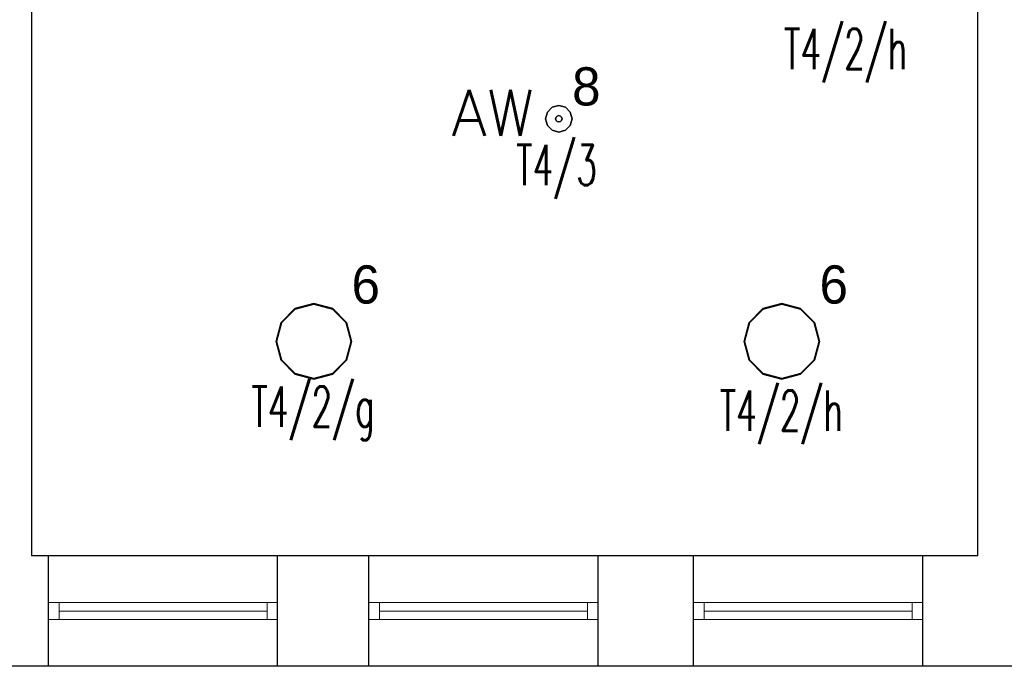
# Model space of a CAD drawing. Header units: millimetres. Extents: x 2260 to 32334, y -33324 to 11762.
# Tile 66 of 79: x 15226 to 15690, y 6196 to 6501. Entities that reach past the tile are written whole.
import ezdxf
from ezdxf.enums import TextEntityAlignment as Align

# ---------------------------------------------------------------- set-up
doc = ezdxf.new("R2010")
doc.units = ezdxf.units.MM
for name, color, linetype in [('DLX_BLD1_LUM', 142, 'Continuous'), ('DLX_BLD1_LUMKEY_IDX', 142, 'Continuous'), ('EL_OS_Adres_Opraw', 7, 'Continuous')]:
    doc.layers.add(name, color=color, linetype=linetype)
doc.layers.add('stolarka', color=3, linetype='Continuous', lineweight=9)
doc.layers.add('ściany nośne', color=1, linetype='Continuous', lineweight=25)
doc.styles.add('ADESK1', font='romans', dxfattribs={"oblique": 15})
doc.styles.add('KO', font='simplex.shx')
doc.styles.add('TableTextStyle', font='txt')

msp = doc.modelspace()

# ---------------------------------------------------------------- linework, layer by layer
at = {"layer": 'DLX_BLD1_LUM'}
for points in [[(15475.121, 6457.028, 0), (15477.408, 6459.316, 0)], [(15477.408, 6459.316, 0), (15475.121, 6457.028, 0)], [(15477.408, 6459.316, 0), (15475.121, 6457.028, 0)], [(15475.121, 6457.028, 0), (15477.408, 6459.316, 0)], [(15477.408, 6459.316, 0), (15480.533, 6460.153, 0)], [(15480.533, 6460.153, 0), (15477.408, 6459.316, 0)], [(15480.533, 6460.153, 0), (15477.408, 6459.316, 0)], [(15477.408, 6459.316, 0), (15480.533, 6460.153, 0)], [(15477.408, 6459.316, 0), (15477.408, 6459.316, 0)], [(15477.408, 6459.316, 0), (15477.408, 6459.316, 0)], [(15480.533, 6460.153, 0), (15480.533, 6460.153, 0)], [(15480.533, 6460.153, 0), (15483.658, 6459.316, 0)], [(15483.658, 6459.316, 0), (15480.533, 6460.153, 0)], [(15480.533, 6460.153, 0), (15480.533, 6460.153, 0)], [(15483.658, 6459.316, 0), (15480.533, 6460.153, 0)], [(15480.533, 6460.153, 0), (15483.658, 6459.316, 0)], [(15483.658, 6459.316, 0), (15483.658, 6459.316, 0)], [(15483.658, 6459.316, 0), (15485.946, 6457.028, 0)], [(15485.946, 6457.028, 0), (15483.658, 6459.316, 0)], [(15483.658, 6459.316, 0), (15483.658, 6459.316, 0)], [(15485.946, 6457.028, 0), (15483.658, 6459.316, 0)], [(15483.658, 6459.316, 0), (15485.946, 6457.028, 0)], [(15474.283, 6453.903, 0), (15475.121, 6457.028, 0)], [(15475.121, 6457.028, 0), (15474.283, 6453.903, 0)], [(15475.121, 6457.028, 0), (15474.283, 6453.903, 0)], [(15474.283, 6453.903, 0), (15475.121, 6457.028, 0)], [(15475.121, 6450.778, 0), (15474.283, 6453.903, 0)], [(15474.283, 6453.903, 0), (15474.283, 6453.903, 0)], [(15474.283, 6453.903, 0), (15475.121, 6450.778, 0)], [(15474.283, 6453.903, 0), (15474.283, 6453.903, 0)], [(15474.283, 6453.903, 0), (15475.121, 6450.778, 0)], [(15475.121, 6450.778, 0), (15474.283, 6453.903, 0)], [(15475.121, 6457.028, 0), (15475.121, 6457.028, 0)], [(15475.121, 6457.028, 0), (15475.121, 6457.028, 0)], [(15479.234, 6454.653, 0), (15479.033, 6453.903, 0)], [(15479.033, 6453.903, 0), (15479.234, 6454.653, 0)], [(15479.033, 6453.903, 0), (15479.234, 6453.153, 0)], [(15479.234, 6453.153, 0), (15479.033, 6453.903, 0)], [(15479.783, 6455.202, 0), (15479.234, 6454.653, 0)], [(15479.234, 6454.653, 0), (15479.783, 6455.202, 0)], [(15480.533, 6455.403, 0), (15479.783, 6455.202, 0)], [(15479.783, 6455.202, 0), (15480.533, 6455.403, 0)], [(15481.283, 6455.202, 0), (15480.533, 6455.403, 0)], [(15480.533, 6455.403, 0), (15481.283, 6455.202, 0)], [(15481.833, 6454.653, 0), (15481.283, 6455.202, 0)], [(15481.283, 6455.202, 0), (15481.833, 6454.653, 0)], [(15482.033, 6453.903, 0), (15481.833, 6454.653, 0)], [(15481.833, 6454.653, 0), (15482.033, 6453.903, 0)], [(15481.833, 6453.153, 0), (15482.033, 6453.903, 0)], [(15482.033, 6453.903, 0), (15481.833, 6453.153, 0)], [(15485.946, 6457.028, 0), (15485.946, 6457.028, 0)], [(15485.946, 6457.028, 0), (15486.783, 6453.903, 0)], [(15486.783, 6453.903, 0), (15485.946, 6457.028, 0)], [(15485.946, 6457.028, 0), (15485.946, 6457.028, 0)], [(15486.783, 6453.903, 0), (15485.946, 6457.028, 0)], [(15485.946, 6457.028, 0), (15486.783, 6453.903, 0)], [(15486.783, 6453.903, 0), (15485.946, 6450.778, 0)], [(15485.946, 6450.778, 0), (15486.783, 6453.903, 0)], [(15485.946, 6450.778, 0), (15486.783, 6453.903, 0)], [(15486.783, 6453.903, 0), (15485.946, 6450.778, 0)], [(15486.783, 6453.903, 0), (15486.783, 6453.903, 0)], [(15486.783, 6453.903, 0), (15486.783, 6453.903, 0)], [(15477.408, 6448.49, 0), (15475.121, 6450.778, 0)], [(15475.121, 6450.778, 0), (15475.121, 6450.778, 0)], [(15475.121, 6450.778, 0), (15477.408, 6448.49, 0)], [(15475.121, 6450.778, 0), (15475.121, 6450.778, 0)], [(15475.121, 6450.778, 0), (15477.408, 6448.49, 0)], [(15477.408, 6448.49, 0), (15475.121, 6450.778, 0)], [(15479.234, 6453.153, 0), (15479.783, 6452.604, 0)], [(15479.783, 6452.604, 0), (15479.234, 6453.153, 0)], [(15479.783, 6452.604, 0), (15480.533, 6452.403, 0)], [(15480.533, 6452.403, 0), (15479.783, 6452.604, 0)], [(15480.533, 6452.403, 0), (15481.283, 6452.604, 0)], [(15481.283, 6452.604, 0), (15480.533, 6452.403, 0)], [(15481.283, 6452.604, 0), (15481.833, 6453.153, 0)], [(15481.833, 6453.153, 0), (15481.283, 6452.604, 0)], [(15485.946, 6450.778, 0), (15483.658, 6448.49, 0)], [(15483.658, 6448.49, 0), (15485.946, 6450.778, 0)], [(15483.658, 6448.49, 0), (15485.946, 6450.778, 0)], [(15485.946, 6450.778, 0), (15483.658, 6448.49, 0)], [(15485.946, 6450.778, 0), (15485.946, 6450.778, 0)], [(15485.946, 6450.778, 0), (15485.946, 6450.778, 0)], [(15480.533, 6447.653, 0), (15477.408, 6448.49, 0)], [(15477.408, 6448.49, 0), (15477.408, 6448.49, 0)], [(15477.408, 6448.49, 0), (15480.533, 6447.653, 0)], [(15477.408, 6448.49, 0), (15477.408, 6448.49, 0)], [(15477.408, 6448.49, 0), (15480.533, 6447.653, 0)], [(15480.533, 6447.653, 0), (15477.408, 6448.49, 0)], [(15483.658, 6448.49, 0), (15480.533, 6447.653, 0)], [(15480.533, 6447.653, 0), (15483.658, 6448.49, 0)], [(15480.533, 6447.653, 0), (15483.658, 6448.49, 0)], [(15483.658, 6448.49, 0), (15480.533, 6447.653, 0)], [(15480.533, 6447.653, 0), (15480.533, 6447.653, 0)], [(15480.533, 6447.653, 0), (15480.533, 6447.653, 0)], [(15483.658, 6448.49, 0), (15483.658, 6448.49, 0)], [(15483.658, 6448.49, 0), (15483.658, 6448.49, 0)], [(15356.164, 6364.418, 0), (15365.063, 6366.803, 0)], [(15365.063, 6366.803, 0), (15356.164, 6364.418, 0)], [(15365.063, 6366.803, 0), (15356.164, 6364.418, 0)], [(15356.164, 6364.418, 0), (15365.063, 6366.803, 0)], [(15365.063, 6366.553, 0), (15356.288, 6364.201, 0)], [(15356.288, 6364.201, 0), (15365.063, 6366.553, 0)], [(15365.063, 6366.803, 0), (15365.063, 6366.803, 0)], [(15365.063, 6366.803, 0), (15373.963, 6364.418, 0)], [(15373.963, 6364.418, 0), (15365.063, 6366.803, 0)], [(15365.063, 6366.803, 0), (15365.063, 6366.803, 0)], [(15373.963, 6364.418, 0), (15365.063, 6366.803, 0)], [(15365.063, 6366.803, 0), (15373.963, 6364.418, 0)], [(15373.839, 6364.201, 0), (15365.063, 6366.553, 0)], [(15365.063, 6366.553, 0), (15373.839, 6364.201, 0)], [(15576.684, 6364.418, 0), (15585.584, 6366.803, 0)], [(15585.584, 6366.803, 0), (15576.684, 6364.418, 0)], [(15585.584, 6366.803, 0), (15576.684, 6364.418, 0)], [(15576.684, 6364.418, 0), (15585.584, 6366.803, 0)], [(15585.584, 6366.553, 0), (15576.809, 6364.201, 0)], [(15576.809, 6364.201, 0), (15585.584, 6366.553, 0)], [(15585.584, 6366.803, 0), (15585.584, 6366.803, 0)], [(15585.584, 6366.803, 0), (15594.484, 6364.418, 0)], [(15594.484, 6364.418, 0), (15585.584, 6366.803, 0)], [(15585.584, 6366.803, 0), (15585.584, 6366.803, 0)], [(15594.484, 6364.418, 0), (15585.584, 6366.803, 0)], [(15585.584, 6366.803, 0), (15594.484, 6364.418, 0)], [(15594.359, 6364.201, 0), (15585.584, 6366.553, 0)], [(15585.584, 6366.553, 0), (15594.359, 6364.201, 0)], [(15349.648, 6357.903, 0), (15356.164, 6364.418, 0)], [(15356.164, 6364.418, 0), (15349.648, 6357.903, 0)], [(15356.164, 6364.418, 0), (15349.648, 6357.903, 0)], [(15349.648, 6357.903, 0), (15356.164, 6364.418, 0)], [(15356.288, 6364.201, 0), (15349.865, 6357.778, 0)], [(15349.865, 6357.778, 0), (15356.288, 6364.201, 0)], [(15356.164, 6364.418, 0), (15356.164, 6364.418, 0)], [(15356.164, 6364.418, 0), (15356.164, 6364.418, 0)], [(15380.262, 6357.778, 0), (15373.839, 6364.201, 0)], [(15373.839, 6364.201, 0), (15380.262, 6357.778, 0)], [(15373.963, 6364.418, 0), (15373.963, 6364.418, 0)], [(15373.963, 6364.418, 0), (15380.479, 6357.903, 0)], [(15380.479, 6357.903, 0), (15373.963, 6364.418, 0)], [(15373.963, 6364.418, 0), (15373.963, 6364.418, 0)], [(15380.479, 6357.903, 0), (15373.963, 6364.418, 0)], [(15373.963, 6364.418, 0), (15380.479, 6357.903, 0)], [(15570.169, 6357.903, 0), (15576.684, 6364.418, 0)], [(15576.684, 6364.418, 0), (15570.169, 6357.903, 0)], [(15576.684, 6364.418, 0), (15570.169, 6357.903, 0)], [(15570.169, 6357.903, 0), (15576.684, 6364.418, 0)], [(15576.809, 6364.201, 0), (15570.386, 6357.778, 0)], [(15570.386, 6357.778, 0), (15576.809, 6364.201, 0)], [(15576.684, 6364.418, 0), (15576.684, 6364.418, 0)], [(15576.684, 6364.418, 0), (15576.684, 6364.418, 0)], [(15600.783, 6357.778, 0), (15594.359, 6364.201, 0)], [(15594.359, 6364.201, 0), (15600.783, 6357.778, 0)], [(15594.484, 6364.418, 0), (15594.484, 6364.418, 0)], [(15594.484, 6364.418, 0), (15600.999, 6357.903, 0)], [(15600.999, 6357.903, 0), (15594.484, 6364.418, 0)], [(15594.484, 6364.418, 0), (15594.484, 6364.418, 0)], [(15600.999, 6357.903, 0), (15594.484, 6364.418, 0)], [(15594.484, 6364.418, 0), (15600.999, 6357.903, 0)], [(15347.263, 6349.003, 0), (15349.648, 6357.903, 0)], [(15349.648, 6357.903, 0), (15347.263, 6349.003, 0)], [(15349.648, 6357.903, 0), (15347.263, 6349.003, 0)], [(15347.263, 6349.003, 0), (15349.648, 6357.903, 0)], [(15349.865, 6357.778, 0), (15347.513, 6349.003, 0)], [(15347.513, 6349.003, 0), (15349.865, 6357.778, 0)], [(15349.648, 6357.903, 0), (15349.648, 6357.903, 0)], [(15349.648, 6357.903, 0), (15349.648, 6357.903, 0)], [(15382.613, 6349.003, 0), (15380.262, 6357.778, 0)], [(15380.262, 6357.778, 0), (15382.613, 6349.003, 0)], [(15380.479, 6357.903, 0), (15380.479, 6357.903, 0)], [(15380.479, 6357.903, 0), (15382.863, 6349.003, 0)], [(15382.863, 6349.003, 0), (15380.479, 6357.903, 0)], [(15380.479, 6357.903, 0), (15380.479, 6357.903, 0)], [(15382.863, 6349.003, 0), (15380.479, 6357.903, 0)], [(15380.479, 6357.903, 0), (15382.863, 6349.003, 0)], [(15567.784, 6349.003, 0), (15570.169, 6357.903, 0)], [(15570.169, 6357.903, 0), (15567.784, 6349.003, 0)], [(15570.169, 6357.903, 0), (15567.784, 6349.003, 0)], [(15567.784, 6349.003, 0), (15570.169, 6357.903, 0)], [(15570.386, 6357.778, 0), (15568.034, 6349.003, 0)], [(15568.034, 6349.003, 0), (15570.386, 6357.778, 0)], [(15570.169, 6357.903, 0), (15570.169, 6357.903, 0)], [(15570.169, 6357.903, 0), (15570.169, 6357.903, 0)], [(15603.134, 6349.003, 0), (15600.783, 6357.778, 0)], [(15600.783, 6357.778, 0), (15603.134, 6349.003, 0)], [(15600.999, 6357.903, 0), (15600.999, 6357.903, 0)], [(15600.999, 6357.903, 0), (15603.384, 6349.003, 0)], [(15603.384, 6349.003, 0), (15600.999, 6357.903, 0)], [(15600.999, 6357.903, 0), (15600.999, 6357.903, 0)], [(15603.384, 6349.003, 0), (15600.999, 6357.903, 0)], [(15600.999, 6357.903, 0), (15603.384, 6349.003, 0)], [(15349.648, 6340.103, 0), (15347.263, 6349.003, 0)], [(15347.263, 6349.003, 0), (15347.263, 6349.003, 0)], [(15347.263, 6349.003, 0), (15349.648, 6340.103, 0)], [(15347.263, 6349.003, 0), (15347.263, 6349.003, 0)], [(15347.263, 6349.003, 0), (15349.648, 6340.103, 0)], [(15349.648, 6340.103, 0), (15347.263, 6349.003, 0)], [(15347.513, 6349.003, 0), (15349.865, 6340.228, 0)], [(15349.865, 6340.228, 0), (15347.513, 6349.003, 0)], [(15380.262, 6340.228, 0), (15382.613, 6349.003, 0)], [(15382.613, 6349.003, 0), (15380.262, 6340.228, 0)], [(15382.863, 6349.003, 0), (15380.479, 6340.103, 0)], [(15380.479, 6340.103, 0), (15382.863, 6349.003, 0)], [(15380.479, 6340.103, 0), (15382.863, 6349.003, 0)], [(15382.863, 6349.003, 0), (15380.479, 6340.103, 0)], [(15382.863, 6349.003, 0), (15382.863, 6349.003, 0)], [(15382.863, 6349.003, 0), (15382.863, 6349.003, 0)], [(15570.169, 6340.103, 0), (15567.784, 6349.003, 0)], [(15567.784, 6349.003, 0), (15567.784, 6349.003, 0)], [(15567.784, 6349.003, 0), (15570.169, 6340.103, 0)], [(15567.784, 6349.003, 0), (15567.784, 6349.003, 0)], [(15567.784, 6349.003, 0), (15570.169, 6340.103, 0)], [(15570.169, 6340.103, 0), (15567.784, 6349.003, 0)], [(15568.034, 6349.003, 0), (15570.386, 6340.228, 0)], [(15570.386, 6340.228, 0), (15568.034, 6349.003, 0)], [(15600.783, 6340.228, 0), (15603.134, 6349.003, 0)], [(15603.134, 6349.003, 0), (15600.783, 6340.228, 0)], [(15603.384, 6349.003, 0), (15600.999, 6340.103, 0)], [(15600.999, 6340.103, 0), (15603.384, 6349.003, 0)], [(15600.999, 6340.103, 0), (15603.384, 6349.003, 0)], [(15603.384, 6349.003, 0), (15600.999, 6340.103, 0)], [(15603.384, 6349.003, 0), (15603.384, 6349.003, 0)], [(15603.384, 6349.003, 0), (15603.384, 6349.003, 0)], [(15356.164, 6333.587, 0), (15349.648, 6340.103, 0)], [(15349.648, 6340.103, 0), (15349.648, 6340.103, 0)], [(15349.648, 6340.103, 0), (15356.164, 6333.587, 0)], [(15349.648, 6340.103, 0), (15349.648, 6340.103, 0)], [(15349.648, 6340.103, 0), (15356.164, 6333.587, 0)], [(15356.164, 6333.587, 0), (15349.648, 6340.103, 0)], [(15349.865, 6340.228, 0), (15356.288, 6333.804, 0)], [(15356.288, 6333.804, 0), (15349.865, 6340.228, 0)], [(15373.839, 6333.804, 0), (15380.262, 6340.228, 0)], [(15380.262, 6340.228, 0), (15373.839, 6333.804, 0)], [(15380.479, 6340.103, 0), (15373.963, 6333.587, 0)], [(15373.963, 6333.587, 0), (15380.479, 6340.103, 0)], [(15373.963, 6333.587, 0), (15380.479, 6340.103, 0)], [(15380.479, 6340.103, 0), (15373.963, 6333.587, 0)], [(15380.479, 6340.103, 0), (15380.479, 6340.103, 0)], [(15380.479, 6340.103, 0), (15380.479, 6340.103, 0)], [(15576.684, 6333.587, 0), (15570.169, 6340.103, 0)], [(15570.169, 6340.103, 0), (15570.169, 6340.103, 0)], [(15570.169, 6340.103, 0), (15576.684, 6333.587, 0)], [(15570.169, 6340.103, 0), (15570.169, 6340.103, 0)], [(15570.169, 6340.103, 0), (15576.684, 6333.587, 0)], [(15576.684, 6333.587, 0), (15570.169, 6340.103, 0)], [(15570.386, 6340.228, 0), (15576.809, 6333.804, 0)], [(15576.809, 6333.804, 0), (15570.386, 6340.228, 0)], [(15594.359, 6333.804, 0), (15600.783, 6340.228, 0)], [(15600.783, 6340.228, 0), (15594.359, 6333.804, 0)], [(15600.999, 6340.103, 0), (15594.484, 6333.587, 0)], [(15594.484, 6333.587, 0), (15600.999, 6340.103, 0)], [(15594.484, 6333.587, 0), (15600.999, 6340.103, 0)], [(15600.999, 6340.103, 0), (15594.484, 6333.587, 0)], [(15600.999, 6340.103, 0), (15600.999, 6340.103, 0)], [(15600.999, 6340.103, 0), (15600.999, 6340.103, 0)], [(15365.063, 6331.203, 0), (15356.164, 6333.587, 0)], [(15356.164, 6333.587, 0), (15356.164, 6333.587, 0)], [(15356.164, 6333.587, 0), (15365.063, 6331.203, 0)], [(15356.164, 6333.587, 0), (15356.164, 6333.587, 0)], [(15356.164, 6333.587, 0), (15365.063, 6331.203, 0)], [(15365.063, 6331.203, 0), (15356.164, 6333.587, 0)], [(15356.288, 6333.804, 0), (15365.063, 6331.453, 0)], [(15365.063, 6331.453, 0), (15356.288, 6333.804, 0)], [(15365.063, 6331.453, 0), (15373.839, 6333.804, 0)], [(15373.839, 6333.804, 0), (15365.063, 6331.453, 0)], [(15373.963, 6333.587, 0), (15365.063, 6331.203, 0)], [(15365.063, 6331.203, 0), (15373.963, 6333.587, 0)], [(15365.063, 6331.203, 0), (15373.963, 6333.587, 0)], [(15373.963, 6333.587, 0), (15365.063, 6331.203, 0)], [(15373.963, 6333.587, 0), (15373.963, 6333.587, 0)], [(15373.963, 6333.587, 0), (15373.963, 6333.587, 0)], [(15585.584, 6331.203, 0), (15576.684, 6333.587, 0)], [(15576.684, 6333.587, 0), (15576.684, 6333.587, 0)], [(15576.684, 6333.587, 0), (15585.584, 6331.203, 0)], [(15576.684, 6333.587, 0), (15576.684, 6333.587, 0)], [(15576.684, 6333.587, 0), (15585.584, 6331.203, 0)], [(15585.584, 6331.203, 0), (15576.684, 6333.587, 0)], [(15576.809, 6333.804, 0), (15585.584, 6331.453, 0)], [(15585.584, 6331.453, 0), (15576.809, 6333.804, 0)], [(15585.584, 6331.453, 0), (15594.359, 6333.804, 0)], [(15594.359, 6333.804, 0), (15585.584, 6331.453, 0)], [(15594.484, 6333.587, 0), (15585.584, 6331.203, 0)], [(15585.584, 6331.203, 0), (15594.484, 6333.587, 0)], [(15585.584, 6331.203, 0), (15594.484, 6333.587, 0)], [(15594.484, 6333.587, 0), (15585.584, 6331.203, 0)], [(15594.484, 6333.587, 0), (15594.484, 6333.587, 0)], [(15594.484, 6333.587, 0), (15594.484, 6333.587, 0)], [(15365.063, 6331.203, 0), (15365.063, 6331.203, 0)], [(15365.063, 6331.203, 0), (15365.063, 6331.203, 0)], [(15585.584, 6331.203, 0), (15585.584, 6331.203, 0)], [(15585.584, 6331.203, 0), (15585.584, 6331.203, 0)]]:
    msp.add_polyline3d(points, dxfattribs=at)
at = {"layer": 'stolarka', "color": 0}
for p, q in [((15240.026, 6225.842), (15245.026, 6225.842)), ((15245.026, 6225.842), (15245.026, 6217.842)), ((15245.026, 6225.842), (15343.026, 6225.842)), ((15245.026, 6221.842), (15343.026, 6221.842)), ((15348.026, 6225.842), (15343.026, 6225.842)), ((15343.026, 6225.842), (15343.026, 6217.842)), ((15391.026, 6225.842), (15396.026, 6225.842)), ((15396.026, 6225.842), (15396.026, 6217.842)), ((15396.026, 6225.842), (15494.026, 6225.842)), ((15396.026, 6221.842), (15494.026, 6221.842)), ((15499.026, 6225.842), (15494.026, 6225.842)), ((15494.026, 6225.842), (15494.026, 6217.842)), ((15544.026, 6225.842), (15549.026, 6225.842)), ((15549.026, 6225.842), (15549.026, 6217.842)), ((15549.026, 6225.842), (15647.026, 6225.842)), ((15549.026, 6221.842), (15647.026, 6221.842)), ((15652.026, 6225.842), (15647.026, 6225.842)), ((15647.026, 6225.842), (15647.026, 6217.842)), ((15245.026, 6217.842), (15240.026, 6217.842)), ((15245.026, 6217.842), (15343.026, 6217.842)), ((15343.026, 6217.842), (15348.026, 6217.842)), ((15396.026, 6217.842), (15391.026, 6217.842)), ((15396.026, 6217.842), (15494.026, 6217.842)), ((15494.026, 6217.842), (15499.026, 6217.842)), ((15549.026, 6217.842), (15544.026, 6217.842)), ((15549.026, 6217.842), (15647.026, 6217.842)), ((15647.026, 6217.842), (15652.026, 6217.842))]:
    msp.add_line(p, q, dxfattribs=at)
at = {"layer": 'ściany nośne', "color": 0}
for p, q in [((15232.026, 6654.842), (15232.026, 6247.842)), ((15678.026, 6247.842), (15678.026, 6654.842)), ((15678.026, 6247.842), (15232.026, 6247.842)), ((15240.026, 6195.842), (15240.026, 6247.842)), ((15348.026, 6195.842), (15348.026, 6247.842)), ((15391.026, 6195.842), (15391.026, 6247.842)), ((15499.026, 6195.842), (15499.026, 6247.842)), ((15544.026, 6195.842), (15544.026, 6247.842)), ((15652.026, 6195.842), (15652.026, 6247.842)), ((16153.026, 6195.842), (14161.029, 6195.842))]:
    msp.add_line(p, q, dxfattribs=at)

# ---------------------------------------------------------------- texts
at = {"layer": 'DLX_BLD1_LUM', "color": 240, "style": 'KO'}
msp.add_text('AW', height=21.6, dxfattribs=at).set_placement((15429.989, 6445.912))
at = {"layer": 'DLX_BLD1_LUMKEY_IDX', "style": 'TableTextStyle'}
for s, p in [('8', (15486.783, 6460.153)), ('6', (15382.863, 6366.803)), ('6', (15603.384, 6366.803))]:
    msp.add_text(s, height=18, dxfattribs=at).set_placement(p)
at = {"layer": 'EL_OS_Adres_Opraw', "style": 'ADESK1', "width": 0.6}
for s, p in [('T4/2/h', (15615.679, 6496.338, 1.103)), ('T4/3', (15479.431, 6441.572, 1.103)), ('T4/2/g', (15364.692, 6327.751, 1.103)), ('T4/2/h', (15585.371, 6325.857, 1.103))]:
    msp.add_text(s, height=19, rotation=360, dxfattribs=at).set_placement(p, align=Align.TOP_CENTER)

doc.saveas('drawing.dxf')
